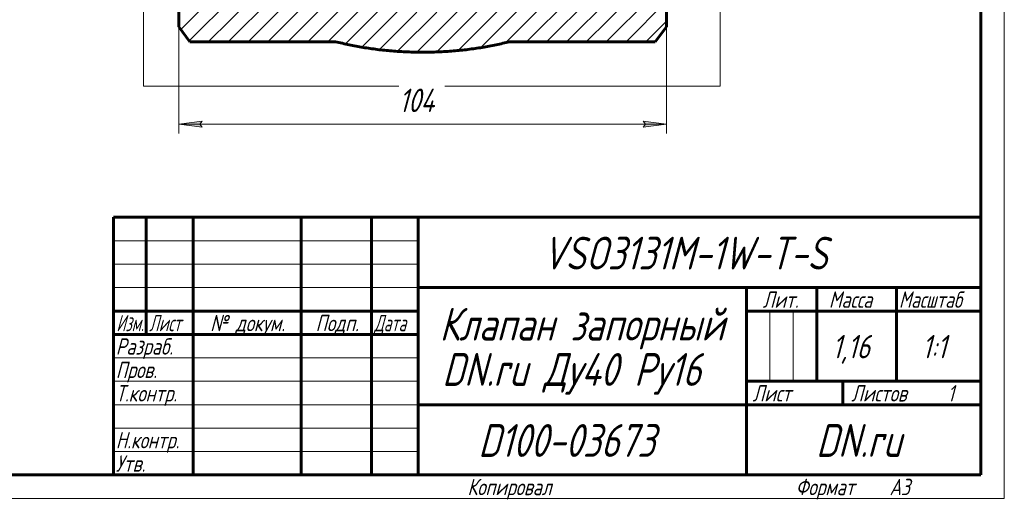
# Model space of a CAD drawing. Header units: millimetres. Extents: x 0 to 420, y 0 to 297.
# Tile 3 of 6: x 210 to 420, y 0 to 102. Entities that reach past the tile are written whole.
import ezdxf

# ---------------------------------------------------------------- set-up
doc = ezdxf.new("R2010")
doc.units = ezdxf.units.MM
for name, pattern in [('K5LT_BASIC', [0]), ('K5LT_THIN', [0]), ('K5LT_THIN_INCLUDED_TO_HATCHING', [0])]:
    doc.linetypes.add(name, pattern=pattern)
doc.layers.add('Системный слой', color=7, linetype='Continuous')
doc.layers.add('Системный слой (1)', color=7, linetype='Continuous', true_color=0x6c6c6c)
doc.styles.add('KDIMTEXTSTYLE', font='GOST_AU.SHX', dxfattribs={"width": 0.96, "oblique": 15, "height": 5})
doc.styles.add('KTEXTSTYLE', font='GOST_AU.SHX', dxfattribs={"width": 0.96, "height": 5})
doc.dimstyles.new('KDIMSTYLE (1.00)', dxfattribs={"dimtxt": 5, "dimasz": 1, "dimexe": 2, "dimexo": 0, "dimgap": 1, "dimtad": 1, "dimtxsty": 'KDIMTEXTSTYLE', "dimsah": 1, "dimcen": 0, "dimdle": 1, "dimadec": 0, "dimazin": 0, "dimtfac": 0.667, "dimtmove": 0, "dimatfit": 3, "dimfxl": 1, "dimtvp": 1, "dimtolj": 1, "dimtzin": 0, "dimarcsym": 0})

# ---------------------------------------------------------------- blocks, each defined once
blk = doc.blocks.new('U22')
at = {"layer": 'Системный слой (1)', "color": 7, "linetype": 'K5LT_THIN_INCLUDED_TO_HATCHING', "lineweight": 18, "true_color": 0xffffff}
for p, q in [((236.43, 269.01), (359.43, 269.01)), ((236.43, 88.01), (236.43, 269.01)), ((359.43, 269.01), (359.43, 88.01)), ((359.43, 88.01), (236.43, 88.01))]:
    blk.add_line(p, q, dxfattribs=at)
blk = doc.blocks.new('D0')
at = {"layer": 'Системный слой (1)'}
for points in [[(243.94, 79.89), (248.94, 80.54), (248.44, 79.89), (248.94, 79.23)], [(347.94, 79.89), (342.94, 80.54), (343.44, 79.89), (342.94, 79.23)]]:
    blk.add_hatch(color=7, dxfattribs=at).paths.add_polyline_path(points)
at = {"layer": 'Системный слой (1)', "color": 7, "linetype": 'K5LT_THIN', "lineweight": 18, "true_color": 0xffffff}
for p, q in [((243.94, 108.75), (243.94, 77.89)), ((347.94, 108.75), (347.94, 77.89)), ((243.94, 79.89), (248.94, 80.54)), ((248.94, 79.23), (243.94, 79.89)), ((248.94, 80.54), (248.44, 79.89)), ((248.44, 79.89), (248.94, 79.23)), ((343.44, 79.89), (342.94, 80.54)), ((342.94, 80.54), (347.94, 79.89)), ((347.94, 79.89), (342.94, 79.23)), ((342.94, 79.23), (343.44, 79.89))]:
    blk.add_line(p, q, dxfattribs=at)
blk.add_wipeout([(290.87, 80.89), (290.87, 88.27), (300.62, 88.27), (300.62, 80.89)]).dxf.layer = 'Системный слой (1)'
blk.add_line((243.94, 79.89), (347.94, 79.89), dxfattribs=at)
at = {"layer": 'Системный слой (1)', "color": 7, "insert": (290.87, 87.47), "char_height": 5, "attachment_point": 1, "style": 'KTEXTSTYLE'}
blk.add_mtext('\\H5.0;\\W1.000;\\Q15;\\Q15;\\W0.965;104', dxfattribs=at)
blk = doc.blocks.new('KDIMARROW_01')
at = {"layer": 'Системный слой'}
blk.add_hatch(color=0, dxfattribs=at).paths.add_polyline_path([(0, 0), (-5, 0.66), (-4.5, 0), (-5, -0.66)])
at = {"layer": 'Системный слой', "color": 0, "linetype": 'K5LT_THIN', "lineweight": 18}
for p, q in [((-4.5, 0), (-5, 0.66)), ((-5, 0.66), (0, 0)), ((0, 0), (-5, -0.66)), ((-5, -0.66), (-4.5, 0))]:
    blk.add_line(p, q, dxfattribs=at)
at = {"layer": 'Системный слой (1)', "color": 0, "linetype": 'K5LT_THIN', "lineweight": 18}
blk.add_line((347.94, 96.75), (346.94, 96.75), dxfattribs=at)
blk = doc.blocks.new('U53')
at = {"color": 7, "linetype": 'K5LT_THIN', "lineweight": 18, "true_color": 0xffffff}
for p, q in [((420, 297), (420, 0)), ((230, 55), (295, 55)), ((230, 50), (295, 50)), ((230, 45), (295, 45)), ((369.96, 25), (369.96, 40)), ((374.98, 25), (374.98, 40)), ((230, 30), (295, 30)), ((230, 25), (295, 25)), ((230, 20), (295, 20)), ((230, 15), (295, 15)), ((230, 10), (295, 10)), ((420, 0), (0, 0))]:
    blk.add_line(p, q, dxfattribs=at)
at = {"color": 143, "linetype": 'K5LT_BASIC', "lineweight": 60, "true_color": 0x33acca}
for p, q in [((415, 292), (415, 5)), ((230, 60), (415, 60)), ((230, 5), (230, 60)), ((237, 35), (237, 60)), ((247, 5), (247, 60)), ((270, 5), (270, 60)), ((285, 5), (285, 60)), ((295, 5), (295, 60)), ((295, 45), (415, 45)), ((365, 5), (365, 45)), ((380, 25), (380, 45)), ((397, 25), (397, 45)), ((230, 40), (295, 40)), ((365, 40), (380, 40)), ((380, 40), (415, 40)), ((230, 35), (295, 35)), ((365, 25), (415, 25)), ((385.57, 20), (385.57, 25)), ((295, 20), (365, 20)), ((365, 20), (415, 20)), ((415, 5), (20, 5))]:
    blk.add_line(p, q, dxfattribs=at)
at = {"color": 7, "attachment_point": 1, "style": 'KTEXTSTYLE'}
for s, insert, char_height in [('\\H5.0;\\W1.000;\\Q15;\\Q15;\\W0.965;\\H7.00;VSO3131M-1W-T-S', (321.5, 55.86), 7), ('\\H5.0;\\W1.000;\\Q15;\\Q15;\\W0.965;\\H3.50;Лит.', (368.47, 44.18), 3.5), ('\\H5.0;\\W1.000;\\Q15;\\Q15;\\W0.965;\\H3.50;Масса', (382.58, 44.18), 3.5), ('\\H5.0;\\W1.000;\\Q15;\\Q15;\\W0.930;\\H3.50;Масштаб', (397.52, 44.18), 3.5), ('\\H5.0;\\W1.000;\\Q15;\\Q15;\\W0.965;\\H7.00;Клапан запорный', (299.56, 40.69), 7), ('\\H5.0;\\W1.000;\\Q15;\\Q15;\\W0.784;\\H3.50;Изм.', (230.62, 39.18), 3.5), ('\\H5.0;\\W1.000;\\Q15;\\Q15;\\W0.799;\\H3.50;Лист', (237.61, 39.18), 3.5), ('\\H5.0;\\W1.000;\\Q15;\\Q15;\\W0.965;\\H3.50;№ докум.', (250.63, 39.18), 3.5), ('\\H5.0;\\W1.000;\\Q15;\\Q15;\\W0.965;\\H3.50;Подп.', (273.1, 39.18), 3.5), ('\\H5.0;\\W1.000;\\Q15;\\Q15;\\W0.799;\\H3.50;Дата', (285.61, 39.18), 3.5), ('\\H5.0;\\W1.000;\\Q15;\\Q15;\\W0.965;\\H3.50;Разраб.', (230.5, 34.18), 3.5), ('\\H5.0;\\W1.000;\\Q15;\\Q15;\\W0.965;1,16', (383.29, 34.9), 5), ('\\H5.0;\\W1.000;\\Q15;\\Q15;\\W0.965;{\\c16737820;1:1}', (402.44, 34.9), 5), ('\\H5.0;\\W1.000;\\Q15;\\Q15;\\W0.965;\\H7.00;DN.ru Ду40 Ру16', (300.11, 31.02), 7), ('\\H5.0;\\W1.000;\\Q15;\\Q15;\\W0.965;\\H3.50;Пров.', (230.5, 29.18), 3.5), ('\\H5.0;\\W1.000;\\Q15;\\Q15;\\W0.965;\\H3.50;Т.контр.', (230.5, 24.18), 3.5), ('\\H5.0;\\W1.000;\\Q15;\\Q15;\\W0.965;\\H3.50;Лист', (366.32, 24.18), 3.5), ('\\H5.0;\\W1.000;\\Q15;\\Q15;\\W0.965;\\H3.50;Листов', (387.36, 24.18), 3.5), ('\\H5.0;\\W1.000;\\Q15;\\Q15;\\W0.965;\\H3.50;1', (407.91, 24.18), 3.5), ('\\H5.0;\\W1.000;\\Q15;\\Q15;\\W0.965;\\H7.00;D100-03673', (307.8, 15.86), 7), ('\\H5.0;\\W1.000;\\Q15;\\Q15;\\W0.965;\\H7.00;DN.ru', (379.84, 15.86), 7), ('\\H5.0;\\W1.000;\\Q15;\\Q15;\\W0.965;\\H3.50;Н.контр.', (230.5, 14.18), 3.5), ('\\H5.0;\\W1.000;\\Q15;\\Q15;\\W0.965;\\H3.50;Утв.', (230.5, 9.18), 3.5), ('\\H5.0;\\W1.000;\\Q15;\\Q15;\\W0.965;\\H3.50;Копировал', (305.5, 4.18), 3.5), ('\\H5.0;\\W1.000;\\Q15;\\Q15;\\W0.965;\\H3.50;Формат', (375.5, 4.18), 3.5), ('\\H5.0;\\W1.000;\\Q15;\\Q15;\\W0.965;\\H3.50;A3', (395.5, 4.18), 3.5)]:
    blk.add_mtext(s, dxfattribs=dict(at, insert=insert, char_height=char_height))

msp = doc.modelspace()

# ---------------------------------------------------------------- hatches: boundary and pattern name
at = {"layer": 'Системный слой (1)'}
h = msp.add_hatch(dxfattribs=at)
h.set_pattern_fill('', angle=45, style=0, pattern_type=0)
h.set_pattern_definition([(45, (0, 0), (-2.12132, 2.12132), [])])
h.paths.add_polyline_path([(277.387, 97.495), (287.33, 95.716), (298.329, 95.281), (309.277, 96.386), (314.502, 97.495), (345.568, 97.495), (347.944, 100.649), (347.944, 108.745), (335.444, 109.4), (330.805, 107.461), (330.375, 107.364), (314.309, 104.767), (298.066, 103.759), (295.944, 103.745), (279.69, 104.545), (275.444, 105.019), (275.444, 122.745), (275.737, 123.453), (276.444, 123.745), (276.944, 123.745), (276.944, 126.745), (274.444, 126.745), (273.03, 126.16), (272.444, 124.745), (272.444, 105.421), (261.514, 107.364), (256.823, 109.173), (256.444, 109.4), (243.944, 108.745), (243.944, 100.649), (246.321, 97.495)])
h.paths.add_polyline_path([(243.944, 152.842), (243.944, 144.745), (256.444, 144.09), (261.083, 146.029), (261.514, 146.127), (277.444, 148.709), (277.444, 169.549), (276.774, 170.921), (278.444, 170.921), (278.779, 177.921), (281.179, 177.921), (281.609, 170.921), (282.009, 170.921), (282.009, 152.745), (290.944, 152.745), (290.944, 133.9), (288.944, 132.745), (288.944, 130.745), (275.944, 130.745), (275.944, 127.745), (278.944, 124.745), (312.944, 124.745), (315.944, 127.745), (315.944, 130.745), (302.944, 130.745), (302.944, 132.745), (300.944, 133.9), (300.944, 152.745), (309.88, 152.745), (309.88, 170.921), (310.28, 170.921), (310.709, 177.921), (313.109, 177.921), (313.444, 170.921), (315.114, 170.921), (314.444, 169.549), (314.444, 148.709), (316.444, 148.472), (316.444, 127.729), (316.156, 127.033), (315.461, 126.745), (314.944, 126.745), (314.944, 123.745), (317.844, 123.745), (318.976, 124.214), (319.444, 125.345), (319.444, 148.07), (330.375, 146.127), (335.066, 144.318), (335.444, 144.09), (347.944, 144.745), (347.944, 152.842), (345.568, 155.995), (324.944, 155.995), (323.53, 156.581), (322.944, 157.995), (322.944, 169.796), (323.237, 170.503), (323.944, 170.796), (323.944, 180.796), (313.444, 181.714), (313.444, 196.745), (311.944, 197.433), (311.944, 201.433), (315.944, 201.433), (315.944, 212.433), (315.651, 213.14), (314.944, 213.433), (305.944, 213.433), (305.944, 230.745), (300.944, 234.745), (300.944, 235.745), (303.444, 235.745), (303.444, 237.245), (335.692, 250.241), (336.785, 251.313), (336.944, 252.096), (336.944, 252.745), (337.718, 254.756), (339.639, 255.73), (341.718, 255.165), (342.882, 253.353), (342.944, 252.745), (342.944, 245.745), (345.944, 245.745), (345.944, 253.745), (345.16, 256.433), (343.054, 258.278), (340.944, 258.745), (338.925, 258.745), (336.237, 257.961), (334.392, 255.855), (333.939, 254.116), (333.25, 252.749), (332.481, 252.338), (303.444, 244.245), (303.444, 245.745), (303.444, 249.745), (302.655, 253.095), (300.453, 255.739), (297.302, 257.121), (295.944, 257.245), (292.595, 256.456), (289.951, 254.254), (288.568, 251.103), (288.444, 249.745), (288.444, 245.745), (288.444, 244.245), (259.407, 252.338), (258.202, 253.282), (257.95, 254.116), (256.969, 256.738), (254.732, 258.422), (252.964, 258.745), (250.944, 258.745), (248.256, 257.961), (246.411, 255.855), (245.944, 253.745), (245.944, 245.745), (248.944, 245.745), (248.944, 252.745), (249.718, 254.756), (251.639, 255.73), (253.718, 255.165), (254.882, 253.353), (254.944, 252.745), (254.944, 252.096), (255.53, 250.682), (256.197, 250.241), (288.444, 237.245), (288.444, 235.745), (290.944, 235.745), (290.944, 234.745), (285.944, 230.745), (285.944, 213.433), (276.944, 213.433), (276.237, 213.14), (275.944, 212.433), (275.944, 201.433), (279.944, 201.433), (279.944, 197.433), (278.444, 196.745), (278.444, 181.714), (267.944, 180.796), (267.944, 170.796), (268.651, 170.503), (268.944, 169.796), (268.944, 157.995), (268.358, 156.581), (266.944, 155.995), (246.321, 155.995)])
h.paths.add_polyline_path([(312.013, 209.433), (312.013, 207.933), (310.308, 207.933), (310.308, 196.933), (309.88, 195.921), (309.88, 182.745), (305.944, 182.745), (305.944, 209.933), (311.513, 209.933), (311.866, 209.787)])
h.paths.add_polyline_path([(279.876, 207.933), (279.876, 209.433), (280.022, 209.787), (280.376, 209.933), (285.944, 209.933), (285.944, 182.745), (282.009, 182.745), (282.009, 195.921), (281.58, 196.933), (281.58, 207.933)])

# ---------------------------------------------------------------- linework, layer by layer
at = {"layer": 'Системный слой (1)', "color": 143, "linetype": 'K5LT_BASIC', "lineweight": 60, "true_color": 0x33acca}
for p, q in [((243.944, 108.745), (243.944, 100.649)), ((347.944, 108.745), (347.944, 100.649)), ((243.944, 100.649), (246.321, 97.495)), ((347.944, 100.649), (345.568, 97.495)), ((246.321, 97.495), (277.387, 97.495)), ((314.502, 97.495), (345.568, 97.495))]:
    msp.add_line(p, q, dxfattribs=at)
msp.add_rational_spline([(277.387, 97.495), (289.449, 94.458), (302.439, 94.458), (314.502, 97.495)], [0.946181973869, 0.901123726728, 0.901121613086, 0.946175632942], degree=3, dxfattribs=at)

# ---------------------------------------------------------------- block references
at = {"layer": 'Системный слой (1)'}
msp.add_blockref('U22', (0, 0), dxfattribs=at)

# ---------------------------------------------------------------- next in the draw order: dimensions: what is measured, and where the dimension line sits
at = {"layer": 'Системный слой (1)', "color": 7}
dim = msp.add_linear_dim(base=(243.944, 79.886), p1=(347.944, 108.745), p2=(243.944, 108.745), text='\\H5.0;\\W0.965;\\Q15;\\H5.0;\\W0.965;\\Q15;\\Q15;104', dimstyle='KDIMSTYLE (1.00)', override={"dimexo": 0, "dimblk1": 'KDIMARROW_01', "dimblk2": 'KDIMARROW_01', "dimse1": 0, "dimse2": 0, "dimclrt": 7, "dimtolj": 1}, dxfattribs=at)
dim.commit()
dim.dimension.update_dxf_attribs({"geometry": 'D0', "text_midpoint": (295.944, 79.886), "dimtype": 160})

# ---------------------------------------------------------------- next in the draw order: block references
msp.add_blockref('U53', (0, 0))

doc.saveas('drawing.dxf')
